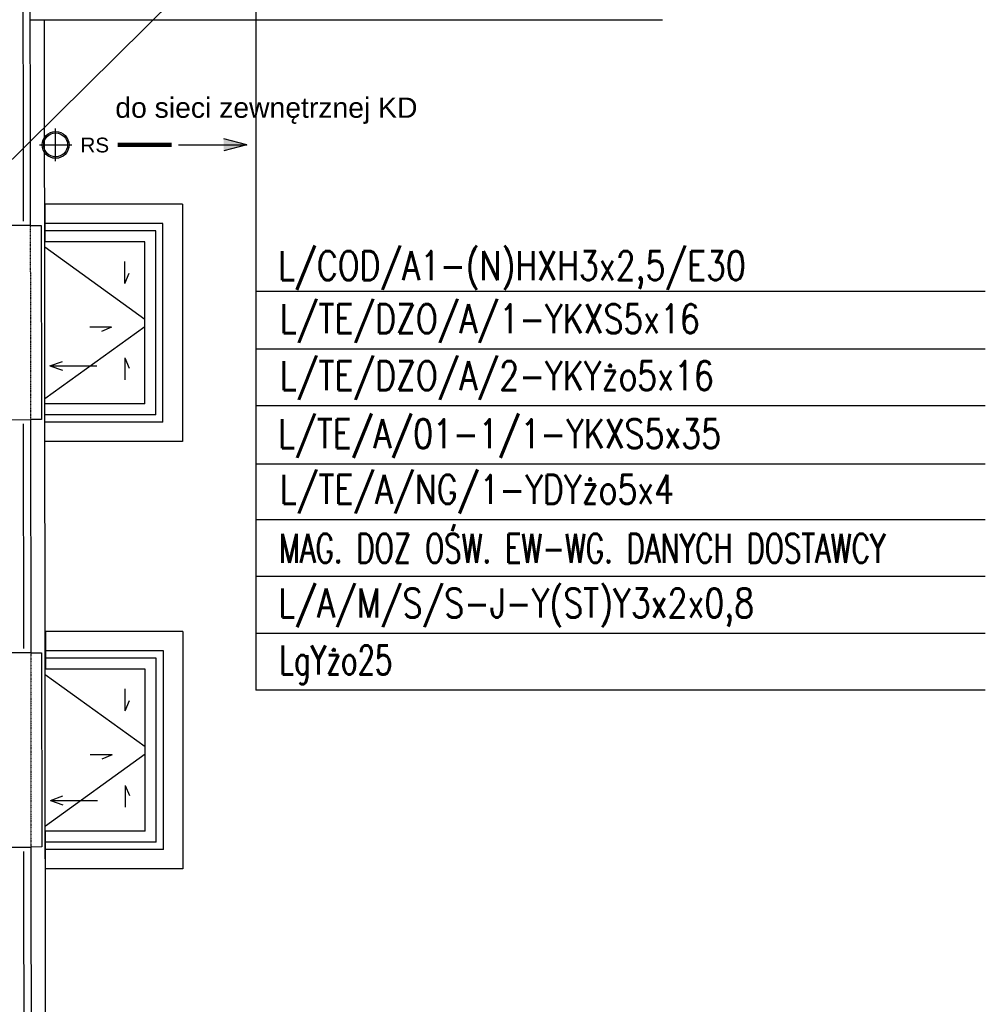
# Model space of a CAD drawing. Header units: inches. Extents: x -145354 to -97635, y 38777 to 78670.
# Tile 79 of 231: x -141598 to -140931, y 49564 to 50244. Entities that reach past the tile are written whole.
import ezdxf
from ezdxf.enums import TextEntityAlignment as Align

# ---------------------------------------------------------------- set-up
doc = ezdxf.new("R2010")
doc.units = ezdxf.units.IN
doc.header["$MEASUREMENT"] = 0
doc.linetypes.add('DASHDOT', pattern=[1, 0.5, -0.25, 0, -0.25])
doc.linetypes.add('DASHED2', pattern=[0.375, 0.25, -0.125])
doc.layers.get('0').update_dxf_attribs({"color": 101})
for name, color, linetype in [('Cieniutko', 8, 'Continuous'), ('cokół_widok', 255, 'Continuous'), ('E35', 6, 'Continuous'), ('Ele-balustrada', 64, 'Continuous'), ('Ins-went-opis', 141, 'Continuous'), ('Ins-wod', 152, 'Continuous'), ('Ins-wod-opis', 155, 'Continuous'), ('Mkd-odpływy', 7, 'Continuous'), ('Sc-izolacja term-obrys', 132, 'Continuous'), ('Sc-izolacja term-styropian', 151, 'STYROPIAN-KA'), ('Sc-nadproza kon', 5, 'DASHED2'), ('studzienki_widok', 52, 'Continuous'), ('W-idok', 9, 'Continuous')]:
    doc.layers.add(name, color=color, linetype=linetype)
doc.styles.add('ROMANS', font='romans', dxfattribs={"width": 0.85})
doc.styles.add('TYTUL2', font='ARIAL.TTF')
doc.linetypes.add('BATTING', pattern='A,0.0001,-0.1,[134,ltypeshp.shx,S=0.1,R=0,X=-0.1,Y=0],-0.2,[134,ltypeshp.shx,S=0.1,R=180,X=0.1,Y=0],-0.1', length=0.4001)
doc.linetypes.add('STYROPIAN-KA', pattern='A,0.0001,-0.1,[135,ltypeshp.shx,S=0.1,R=0,X=-0.1,Y=0],0,[135,ltypeshp.shx,S=0.1,R=180,X=0.1,Y=0],-0.1', length=0.2001)

# ---------------------------------------------------------------- blocks, each defined once
blk = doc.blocks.new('rura_spustowa')
at = {"layer": 'Ins-wod', "linetype": 'Continuous'}
for p, q in [((0, -11.25), (0, 11.25)), ((-11.25, 0), (11.25, 0))]:
    blk.add_line(p, q, dxfattribs=at)
at = {"layer": 'Ins-wod', "linetype": 'Continuous', "ltscale": 25}
for radius in [9.25, 8.25]:
    blk.add_circle((0, 0), radius, dxfattribs=at)
blk = doc.blocks.new('0630_STRZAŁKA')
at = {"ltscale": 0.5}
for points in [[(0, 0), (-3.03, -8.56)], [(0, 0), (0, -32.43)], [(0, 0), (3.03, -8.56)]]:
    blk.add_lwpolyline(points, dxfattribs=at)
blk = doc.blocks.new('st_mała')
at = {"layer": 'Ele-balustrada'}
for p, q in [((81.5, -13.5), (0, -13.5)), ((81.5, -150.5), (81.5, -13.5)), ((76.5, -18.5), (0, -18.5)), ((76.5, -145.5), (76.5, -18.5)), ((76.5, -145.5), (0, -145.5)), ((81.5, -150.5), (0, -150.5))]:
    blk.add_line(p, q, dxfattribs=at)
at = {"layer": 'studzienki_widok'}
for p, q in [((95, 0), (0, 0)), ((0, 0), (0, -26)), ((95, 0), (95, -164)), ((69, -26), (0, -26)), ((69, -138), (69, -26)), ((69, -138), (0, -138)), ((0, -164), (0, -138)), ((95, -164), (0, -164)), ((95, -164), (69, -164))]:
    blk.add_line(p, q, dxfattribs=at)
blk = doc.blocks.new('_vxkdjhgkljhkgjhk')
for q in [(14, 6), (30.2, 0)]:
    blk.add_line((0, 0), q)

msp = doc.modelspace()

# ---------------------------------------------------------------- hatches: boundary and pattern name
at = {"layer": 'Ins-wod'}
msp.add_hatch(color=256, dxfattribs=at).paths.add_polyline_path([(-141457.41, 50161.54), (-141457.41, 50153.2), (-141441.37, 50157.37)])

# ---------------------------------------------------------------- linework, layer by layer
at = {"layer": 'Cieniutko', "linetype": 'Continuous'}
for p, q in [((-141580.97, 50086.9), (-141511.86, 50037.07)), ((-141580.86, 49982.32), (-141511.86, 50032.07)), ((-141580.68, 49791.85), (-141511.57, 49742.02)), ((-141580.58, 49687.26), (-141511.57, 49737.02))]:
    msp.add_line(p, q, dxfattribs=at)
at = {"layer": 'cokół_widok'}
msp.add_line((-141579.41, 48482.14), (-141581.12, 50243.82), dxfattribs=at)
at = {"layer": 'E35'}
for p, q in [((-142343.96, 49415.73), (-141435.28, 50313.85)), ((-141435.28, 50313.85), (-141435.28, 49780.88)), ((-140931.43, 50056.07), (-141435.28, 50056.07)), ((-140931.43, 50016.38), (-141435.28, 50016.38)), ((-140931.43, 50016.38), (-141160.07, 50016.38)), ((-140931.43, 49977.13), (-141435.28, 49977.13)), ((-140931.43, 49977.13), (-141160.07, 49977.13)), ((-140931.43, 49937.08), (-141435.28, 49937.08)), ((-140931.43, 49937.08), (-141160.07, 49937.08)), ((-140931.43, 49898.63), (-141435.28, 49898.63)), ((-140931.43, 49898.63), (-141160.07, 49898.63)), ((-140931.43, 49859.38), (-141435.28, 49859.38)), ((-140931.43, 49820.13), (-141435.28, 49820.13)), ((-140931.43, 49780.88), (-141435.28, 49780.88))]:
    msp.add_line(p, q, dxfattribs=at)
at = {"layer": 'Ins-wod'}
for p, q in [((-141441.37, 50157.37), (-141457.41, 50161.54)), ((-141488.6, 50157.37), (-141441.37, 50157.37)), ((-141441.37, 50157.37), (-141457.41, 50153.2))]:
    msp.add_line(p, q, dxfattribs=at)
at = {"layer": 'Mkd-odpływy', "const_width": 3}
msp.add_lwpolyline([(-141530.71, 50157.37), (-141493.36, 50157.37)], dxfattribs=at)
at = {"layer": 'Sc-izolacja term-obrys'}
for points in [[(-141632.36, 50324.65), (-141591.2, 50324.65), (-141590.98, 50101.72), (-141622.49, 50101.69)], [(-141622.49, 49967.69), (-141590.85, 49967.72), (-141590.69, 49806.66), (-141622.2, 49806.63)], [(-141622.2, 49672.63), (-141590.56, 49672.66), (-141590.41, 49510.73), (-141621.93, 49510.7)]]:
    msp.add_lwpolyline(points, dxfattribs=at)
at = {"layer": 'Sc-izolacja term-styropian', "linetype": 'BATTING', "ltscale": 0.25}
for points in [[(-141596.19, 50321.66), (-141595.98, 50104.71)], [(-141595.85, 49964.71), (-141595.7, 49809.66)], [(-141595.56, 49669.66), (-141595.41, 49513.73)]]:
    msp.add_lwpolyline(points, dxfattribs=at)
at = {"layer": 'Sc-nadproza kon', "linetype": 'DASHDOT', "ltscale": 0.5}
for p, q in [((-141590.98, 50101.72), (-141590.85, 49967.72)), ((-141590.69, 49806.66), (-141590.56, 49672.66))]:
    msp.add_line(p, q, dxfattribs=at)
at = {"layer": 'W-idok'}
for p, q in [((-141591.17, 50243.82), (-141154.31, 50243.82)), ((-141595.98, 50104.71), (-141595.98, 50104.71)), ((-141595.69, 49809.65), (-141595.69, 49809.65))]:
    msp.add_line(p, q, dxfattribs=at)
for points in [[(-141590.98, 50101.72), (-141583.48, 50101.73), (-141583.35, 49967.73)], [(-141583.35, 49967.73), (-141590.85, 49967.72)], [(-141590.69, 49806.66), (-141583.19, 49806.67)], [(-141583.19, 49806.67), (-141583.06, 49672.67), (-141590.56, 49672.66)]]:
    msp.add_lwpolyline(points, dxfattribs=at)

# ---------------------------------------------------------------- block references
for p in [(-141580.86, 50116.57), (-141580.57, 49821.52)]:
    msp.add_blockref('st_mała', p)
at = {"layer": 'Cieniutko', "linetype": 'Continuous', "yscale": 0.5, "zscale": 0.5}
for p, xscale, rotation in [((-141525.66, 50061.8), -0.5, 270), ((-141534.83, 50031.45), 0.5, 180), ((-141525.66, 50010.28), 0.5, 270), ((-141525.38, 49766.74), -0.5, 270), ((-141534.54, 49736.39), 0.5, 180), ((-141525.38, 49715.23), 0.5, 270)]:
    msp.add_blockref('_vxkdjhgkljhkgjhk', p, dxfattribs=dict(at, xscale=xscale, rotation=rotation))
at = {"layer": 'Ins-went-opis', "xscale": -1, "rotation": 90}
for p in [(-141577.38, 50004.93), (-141577.1, 49704.87)]:
    msp.add_blockref('0630_STRZAŁKA', p, dxfattribs=at)
at = {"layer": 'Ins-wod'}
msp.add_blockref('rura_spustowa', (-141573.47, 50157.37), dxfattribs=at)

# ---------------------------------------------------------------- texts
at = {"layer": 'E35', "style": 'ROMANS'}
for s, width, p in [('L/COD/A1-(N)HXH3x2,5/E30', 0.8, (-141419.82, 50064.09)), ('L/TE/DZO/A/1-YKXS5x16', 0.8, (-141418.61, 50027.33)), ('L/TE/DZO/A/2-YKYżo5x16', 0.8, (-141418.61, 49988.08)), ('L/TE/A/01-1/1-YKXS5x35', 0.8, (-141419.81, 49948.03)), ('L/TE/A/NG/1-YDYżo5x4', 0.8, (-141418.61, 49909.58)), ('MAG. DOZ OŚW. EW-WG. DANYCH DOSTAWCY', 0.7, (-141419.11, 49868.91)), ('L/A/M/S/S-J-Y(ST)Y3x2x0,8', 0.8, (-141419.62, 49831.08)), ('LgYżo25', 0.7, (-141418.96, 49791.83))]:
    msp.add_text(s, height=20, dxfattribs=dict(at, width=width)).set_placement(p)
at = {"layer": 'Ins-wod', "style": 'TYTUL2'}
msp.add_text('do sieci zewnętrznej KD', height=14, dxfattribs=at).set_placement((-141532.27, 50176.1, 0))
at = {"layer": 'Ins-wod-opis', "style": 'TYTUL2'}
msp.add_text('RS', height=10.212, dxfattribs=at).set_placement((-141546.43, 50157.3), align=Align.MIDDLE)

doc.saveas('drawing.dxf')
